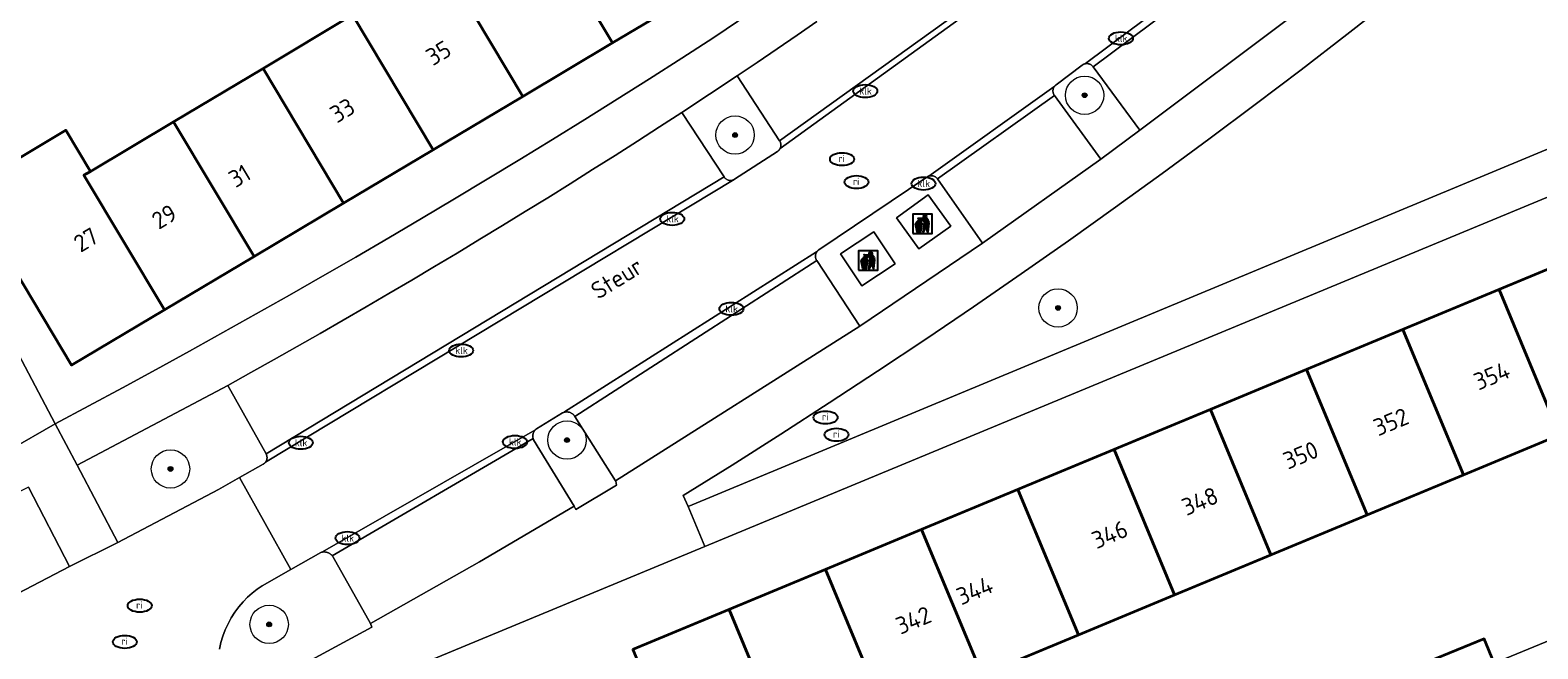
# Model space of a CAD drawing. Header units: metres. Extents: x 103671 to 105190, y 427150 to 429171.
# Tile 118 of 256: x 104458 to 104537, y 427290 to 427323. Entities that reach past the tile are written whole.
import ezdxf
from ezdxf.enums import TextEntityAlignment as Align

# ---------------------------------------------------------------- set-up
doc = ezdxf.new("R2010")
doc.units = ezdxf.units.M
for name, color, linetype, lineweight in [('B-WE-GR-BEPLANTING_CULTUUR_ROOS-GV', 253, 'Continuous', 18), ('B-WE-GR-BOOM-S', 253, 'Continuous', 25), ('B-WE-IE-AFVAL APART PLAATS-S', 253, 'Continuous', 25), ('B-WE-IE-MEUBILAIR-S', 253, 'Continuous', 25), ('B-WE-OG-BEBOUWING-GV', 253, 'Continuous', 35), ('B-WE-OG-BEBOUWING-T18', 7, 'Continuous', 18), ('B-WE-OG-TERREIN_BEGROEID-GV', 253, 'Continuous', 18), ('B-WE-OG-TERREIN_ERF-GV', 253, 'Continuous', 18), ('B-WE-OG-TOPOGRAFIE-T18', 7, 'Continuous', 18), ('B-WE-VH-GESLOTENVERHARDING_BETON-GV', 253, 'Continuous', 18), ('B-WE-VH-OPENVERHARDING-GV', 253, 'Continuous', 18), ('B-WE-VH-OPENVERHARDING_BETONSTRAATSTEEN-GV', 253, 'Continuous', 18), ('B-WE-VH-OPENVERHARDING_TEGEL-GV', 253, 'Continuous', 18)]:
    doc.layers.add(name, color=color, linetype=linetype, lineweight=lineweight)
doc.styles.add('NLCS-ISO', font='NLCS-ISO.ttf')
doc.styles.add('NLCS-ISO-M500-T18', font='NLCS-ISO.ttf', dxfattribs={"height": 0.9})

# ---------------------------------------------------------------- blocks, each defined once
blk = doc.blocks.new('SIE-AFVAL APART PLAATS-SO')
h = blk.add_hatch(color=256)
h.dxf.hatch_style = 1
h.paths.add_polyline_path([(-0.09, 0.07), (-1.76, 0.07, 0.819081), (-1.79, -0.09), (-1.4, -2.19, 0.36153), (-1.37, -2.21), (-0.47, -2.21, 0.36153), (-0.44, -2.19), (-0.05, -0.09, 0.819081)])
h.paths.add_polyline_path([(-0.16, -0.1), (-0.2, -0.33), (-0.49, -0.33), (-0.47, -0.1)], flags=16)
h.paths.add_polyline_path([(-0.55, -0.1), (-0.58, -0.33), (-0.87, -0.33), (-0.87, -0.1)], flags=16)
h.paths.add_polyline_path([(-0.22, -0.42), (-0.27, -0.73), (-0.53, -0.73), (-0.5, -0.42)], flags=16)
h.paths.add_polyline_path([(-0.58, -0.42), (-0.61, -0.73), (-0.87, -0.73), (-0.87, -0.42)], flags=16)
h.paths.add_polyline_path([(-0.95, -0.1), (-0.95, -0.33), (-1.27, -0.33), (-1.29, -0.1)], flags=16)
h.paths.add_polyline_path([(-0.95, -0.42), (-0.95, -0.73), (-1.23, -0.73), (-1.26, -0.42)], flags=16)
h.paths.add_polyline_path([(-0.29, -0.83), (-0.34, -1.09), (-0.56, -1.09), (-0.54, -0.83)], flags=16)
h.paths.add_polyline_path([(-0.62, -0.83), (-0.65, -1.09), (-0.87, -1.09), (-0.87, -0.83)], flags=16)
h.paths.add_polyline_path([(-0.95, -0.83), (-0.95, -1.09), (-1.2, -1.09), (-1.22, -0.83)], flags=16)
h.paths.add_polyline_path([(-1.35, -0.33), (-1.64, -0.33), (-1.69, -0.1), (-1.37, -0.1)], flags=16)
h.paths.add_polyline_path([(-1.34, -0.42), (-1.31, -0.73), (-1.57, -0.73), (-1.63, -0.42)], flags=16)
h.paths.add_polyline_path([(-0.36, -1.18), (-0.41, -1.44), (-0.6, -1.44), (-0.57, -1.18)], flags=16)
h.paths.add_polyline_path([(-0.65, -1.18), (-0.68, -1.44), (-0.87, -1.44), (-0.87, -1.18)], flags=16)
h.paths.add_polyline_path([(-1.3, -0.83), (-1.28, -1.09), (-1.5, -1.09), (-1.55, -0.83)], flags=16)
h.paths.add_polyline_path([(-0.95, -1.18), (-0.95, -1.44), (-1.17, -1.44), (-1.19, -1.18)], flags=16)
h.paths.add_polyline_path([(-0.42, -1.53), (-0.47, -1.79), (-0.63, -1.79), (-0.6, -1.53)], flags=16)
h.paths.add_polyline_path([(-1.27, -1.18), (-1.25, -1.44), (-1.44, -1.44), (-1.49, -1.18)], flags=16)
h.paths.add_polyline_path([(-0.69, -1.53), (-0.71, -1.79), (-0.87, -1.79), (-0.87, -1.53)], flags=16)
h.paths.add_polyline_path([(-0.95, -1.53), (-0.95, -1.79), (-1.13, -1.79), (-1.16, -1.53)], flags=16)
h.paths.add_polyline_path([(-1.24, -1.53), (-1.22, -1.79), (-1.37, -1.79), (-1.42, -1.53)], flags=16)
h.paths.add_polyline_path([(-0.49, -1.89), (-0.53, -2.13), (-0.66, -2.13), (-0.64, -1.89)], flags=16)
h.paths.add_polyline_path([(-0.72, -1.89), (-0.74, -2.13), (-0.87, -2.13), (-0.87, -1.89)], flags=16)
h.paths.add_polyline_path([(-0.95, -1.89), (-0.95, -2.13), (-1.1, -2.13), (-1.12, -1.89)], flags=16)
h.paths.add_polyline_path([(-1.21, -1.89), (-1.18, -2.13), (-1.31, -2.13), (-1.35, -1.89)], flags=16)
h.paths.add_polyline_path([(-0.19, 0.78, -0.01173), (-0.3, 0.78, -0.148797), (-0.42, 1.03, -0.136076), (-0.69, 0.87), (-0.78, 0.85, -0.038293), (-1.14, 0.96), (-1.19, 0.81, -0.243822), (-1.56, 0.45, 0.344326), (-1, 0.22, -0.139345), (-0.6, 0.22, 0.618436), (-0.56, 0.27, -0.441494), (-0.47, 0.44, 0.309048)])
h.paths.add_polyline_path([(-0.49, 0.51, 0.351556), (-0.64, 0.31, 0.121061), (-1.02, 0.29, -0.288745), (-1.45, 0.42, 0.203599), (-1.12, 0.79), (-1.09, 0.87, 0.083075), (-0.28, 0.71, -0.242261)], flags=16)
h.paths.add_polyline_path([(-0.4, 0.79, -0.023345), (-0.63, 0.82, 0.07081), (-0.46, 0.9, 0.059965)], flags=16)
h.paths.add_polyline_path([(1.12, 1.48), (-1.07, 1.48, 0.860559), (-1.08, 1.42), (0.29, 1, -0.146703), (0.53, 0.28, 0.421968), (0.56, 0.25), (1.6, 0.31, 0.450293), (1.63, 0.34, 0.122241)])
h.paths.add_polyline_path([(0.26, 1.93, 1), (1.07, 1.93, 1)])
h.paths.add_polyline_path([(1.65, 0.15, 0.429303), (1.62, 0.18), (0.55, 0.23, 0.38429), (0.51, 0.2), (0.16, -2.16, 0.83726), (0.22, -2.18), (0.99, -0.78, -0.688204), (1.05, -0.78), (1.36, -2.14, 0.84934), (1.42, -2.14)])
for p, q in [((-0.09, 0.07), (-1.76, 0.07)), ((-1.4, -2.19), (-1.79, -0.09)), ((-1.37, -0.1), (-1.69, -0.1)), ((-1.64, -0.33), (-1.69, -0.1)), ((-1.64, -0.33), (-1.35, -0.33)), ((-1.63, -0.42), (-1.34, -0.42)), ((-1.57, -0.73), (-1.63, -0.42)), ((-1.57, -0.73), (-1.31, -0.73)), ((-1.55, -0.83), (-1.3, -0.83)), ((-1.5, -1.09), (-1.55, -0.83)), ((-1.5, -1.09), (-1.28, -1.09)), ((-1.49, -1.18), (-1.27, -1.18)), ((-1.44, -1.44), (-1.49, -1.18)), ((-1.44, -1.44), (-1.25, -1.44)), ((-1.42, -1.53), (-1.24, -1.53)), ((-1.37, -1.79), (-1.42, -1.53)), ((-1.37, -1.79), (-1.22, -1.79)), ((-1.37, -2.21), (-0.47, -2.21)), ((-1.31, -2.13), (-1.35, -1.89)), ((-1.35, -1.89), (-1.21, -1.89)), ((-1.31, -2.13), (-1.18, -2.13)), ((-0.95, -0.1), (-1.29, -0.1)), ((-1.27, -0.33), (-0.95, -0.33)), ((-1.26, -0.42), (-0.95, -0.42)), ((-1.23, -0.73), (-0.95, -0.73)), ((-1.22, -0.83), (-0.95, -0.83)), ((-1.2, -1.09), (-0.95, -1.09)), ((-1.19, -1.18), (-0.95, -1.18)), ((-1.17, -1.44), (-0.95, -1.44)), ((-1.16, -1.53), (-0.95, -1.53)), ((-1.13, -1.79), (-0.95, -1.79)), ((-1.12, -1.89), (-0.95, -1.89)), ((-1.1, -2.13), (-0.95, -2.13)), ((-0.95, -0.1), (-0.95, -0.33)), ((-0.95, -0.42), (-0.95, -0.73)), ((-0.95, -0.83), (-0.95, -1.09)), ((-0.95, -1.18), (-0.95, -1.44)), ((-0.95, -1.53), (-0.95, -1.79)), ((-0.95, -1.89), (-0.95, -2.13)), ((-0.87, -0.1), (-0.87, -0.33)), ((-0.55, -0.1), (-0.87, -0.1)), ((-0.87, -0.33), (-0.58, -0.33)), ((-0.87, -0.42), (-0.87, -0.73)), ((-0.87, -0.42), (-0.58, -0.42)), ((-0.87, -0.73), (-0.61, -0.73)), ((-0.87, -0.83), (-0.62, -0.83)), ((-0.87, -0.83), (-0.87, -1.09)), ((-0.87, -1.09), (-0.65, -1.09)), ((-0.87, -1.18), (-0.65, -1.18)), ((-0.87, -1.18), (-0.87, -1.44)), ((-0.87, -1.44), (-0.68, -1.44)), ((-0.87, -1.53), (-0.69, -1.53)), ((-0.87, -1.53), (-0.87, -1.79)), ((-0.87, -1.79), (-0.71, -1.79)), ((-0.87, -1.89), (-0.87, -2.13)), ((-0.87, -1.89), (-0.72, -1.89)), ((-0.87, -2.13), (-0.74, -2.13)), ((-0.66, -2.13), (-0.53, -2.13)), ((-0.64, -1.89), (-0.49, -1.89)), ((-0.63, -1.79), (-0.47, -1.79)), ((-0.6, -1.44), (-0.41, -1.44)), ((-0.6, -1.53), (-0.42, -1.53)), ((-0.57, -1.18), (-0.36, -1.18)), ((-0.56, -1.09), (-0.34, -1.09)), ((-0.54, -0.83), (-0.29, -0.83)), ((-0.53, -0.73), (-0.27, -0.73)), ((-0.53, -2.13), (-0.49, -1.89)), ((-0.5, -0.42), (-0.22, -0.42)), ((-0.49, -0.33), (-0.2, -0.33)), ((-0.16, -0.1), (-0.47, -0.1)), ((-0.47, -1.79), (-0.42, -1.53)), ((-0.44, -2.19), (-0.05, -0.09)), ((-0.41, -1.44), (-0.36, -1.18)), ((-0.34, -1.09), (-0.29, -0.83)), ((-0.27, -0.73), (-0.22, -0.42)), ((-0.2, -0.33), (-0.16, -0.1))]:
    blk.add_line(p, q)
blk.add_lwpolyline([(-2.5, -2.51), (2.5, -2.51), (2.5, 2.49), (-2.5, 2.49)], close=True)
for points in [[(-0.78, 0.85, -0.038293), (-1.14, 0.96), (-1.19, 0.81, -0.243822), (-1.56, 0.45, 0.344326), (-1, 0.22, -0.139345), (-0.6, 0.22, 0.618436), (-0.56, 0.27, -0.441494), (-0.47, 0.44, 0.309048), (-0.19, 0.78, -0.01173), (-0.3, 0.78, -0.01173)], [(-0.78, 0.85), (-0.69, 0.87, 0.136076), (-0.42, 1.03, 0.156405), (-0.29, 0.77)], [(-0.78, 0.85), (-0.69, 0.87, 0.136076), (-0.42, 1.03, 0.148797), (-0.3, 0.78, 0.148797)], [(-0.63, 0.82, 0.07081), (-0.46, 0.9, 0.059965), (-0.4, 0.79, 0.059965)], [(-0.4, 0.79, -0.023345), (-0.63, 0.82)]]:
    blk.add_lwpolyline(points, format="xyb")
for points in [[(-1.09, 0.87), (-1.12, 0.79, -0.203599), (-1.45, 0.42, 0.288745), (-1.02, 0.29, -0.121061), (-0.64, 0.31, -0.351556), (-0.49, 0.51, 0.242261), (-0.28, 0.71, -0.083075)], [(-1.07, 1.48), (1.12, 1.48, -0.122241), (1.63, 0.34, -0.450293), (1.6, 0.31), (0.56, 0.25, -0.421968), (0.53, 0.28, 0.146703), (0.29, 1), (-1.08, 1.42, -0.860559)], [(0.55, 0.23), (1.62, 0.18, -0.429303), (1.65, 0.15), (1.42, -2.14, -0.84934), (1.36, -2.14), (1.05, -0.78, 0.688204), (0.99, -0.78), (0.22, -2.18, -0.83726), (0.16, -2.16), (0.51, 0.2, -0.38429)]]:
    blk.add_lwpolyline(points, format="xyb", close=True)
for points in [[(-1.35, -0.33), (-1.37, -0.1)], [(-1.31, -0.73), (-1.34, -0.42)], [(-1.28, -1.09), (-1.3, -0.83)], [(-1.27, -0.33), (-1.29, -0.1)], [(-1.25, -1.44), (-1.27, -1.18)], [(-1.23, -0.73), (-1.26, -0.42)], [(-1.22, -1.79), (-1.24, -1.53)], [(-1.2, -1.09), (-1.22, -0.83)], [(-1.18, -2.13), (-1.21, -1.89)], [(-1.17, -1.44), (-1.19, -1.18)], [(-1.18, -2.22), (-1.18, -2.21)], [(-1.13, -1.79), (-1.16, -1.53)], [(-1.1, -2.13), (-1.12, -1.89)], [(-0.74, -2.13), (-0.72, -1.89)], [(-0.71, -1.79), (-0.69, -1.53)], [(-0.68, -1.44), (-0.65, -1.18)], [(-0.66, -2.13), (-0.64, -1.89)], [(-0.65, -1.09), (-0.62, -0.83)], [(-0.63, -1.79), (-0.6, -1.53)], [(-0.61, -0.73), (-0.58, -0.42)], [(-0.6, -1.44), (-0.57, -1.18)], [(-0.58, -0.33), (-0.55, -0.1)], [(-0.56, -1.09), (-0.54, -0.83)], [(-0.53, -0.73), (-0.5, -0.42)], [(-0.49, -0.33), (-0.47, -0.1)]]:
    blk.add_lwpolyline(points)
blk.add_circle((0.66, 1.93), 0.401)
for centre, radius, start, end in [((-1.76, -0.01), 0.0869, 90, 247.281), ((-0.09, -0.01), 0.0869, 292.719, 90), ((-1.37, -2.18), 0.0318, 190.4943, 270), ((-0.47, -2.18), 0.0318, 270, 349.5057)]:
    blk.add_arc(centre, radius, start, end)
blk = doc.blocks.new('SIE-MEUBILAIR_PUT_KOLK-SO')
blk.add_ellipse((0, 0), major_axis=(1.25, 0), ratio=0.54)
at = {"style": 'NLCS-ISO'}
blk.add_text('klk', height=0.75, dxfattribs=at).set_placement((0.03, 0), align=Align.MIDDLE_CENTER)
blk = doc.blocks.new('SIE-MEUBILAIR_PUT_RIOOLPUT-SO')
blk.add_ellipse((0, 0), major_axis=(1.25, 0), ratio=0.54)
at = {"style": 'NLCS-ISO'}
blk.add_text('ri', height=0.75, dxfattribs=at).set_placement((-0.04, 0.07), align=Align.MIDDLE_CENTER)
blk = doc.blocks.new('SGR-BOOM_GBKN-SO')
at = {"linetype": 'ByBlock', "lineweight": 18}
h = blk.add_hatch(color=0, dxfattribs=at)
h.dxf.hatch_style = 1
edge = h.paths.add_edge_path()
edge.add_arc((0, 0), 0.25, 0, 360)
at = {"color": 0, "linetype": 'ByBlock', "lineweight": 18}
for radius in [2, 0.25]:
    blk.add_circle((0, 0), radius, dxfattribs=at)
at = {"color": 0, "linetype": 'ByBlock', "lineweight": 18, "style": 'NLCS-ISO'}
blk.add_attdef('SOORT', (2.5, 0), '', height=1.5, dxfattribs=at)

msp = doc.modelspace()

# ---------------------------------------------------------------- linework, layer by layer
at = {"layer": 'B-WE-GR-BEPLANTING_CULTUUR_ROOS-GV', "flags": 128}
for points in [[(104512.824, 427320.845), (104511.459, 427319.818), (104511.454, 427319.814), (104511.448, 427319.81), (104511.443, 427319.805), (104511.438, 427319.801), (104511.433, 427319.796), (104511.428, 427319.792), (104511.423, 427319.787), (104511.418, 427319.782), (104511.413, 427319.777), (104511.408, 427319.772), (104511.404, 427319.767), (104511.399, 427319.762), (104511.395, 427319.757), (104511.39, 427319.752), (104511.386, 427319.747), (104511.382, 427319.741), (104511.378, 427319.736), (104511.374, 427319.73), (104511.37, 427319.725), (104511.366, 427319.719), (104511.354, 427319.699), (104511.343, 427319.679), (104511.333, 427319.657), (104511.324, 427319.635), (104511.316, 427319.612), (104511.31, 427319.588), (104511.305, 427319.564), (104511.302, 427319.539), (104511.3, 427319.514), (104511.3, 427319.489), (104511.301, 427319.464), (104511.304, 427319.44), (104511.308, 427319.415), (104511.314, 427319.391), (104511.321, 427319.368), (104511.33, 427319.345), (104511.34, 427319.323), (104511.351, 427319.302), (104511.363, 427319.282), (104511.376, 427319.263), (104513.792, 427315.949), (104515.826, 427317.46), (104513.386, 427320.763), (104513.372, 427320.78), (104513.358, 427320.797), (104513.342, 427320.813), (104513.325, 427320.828), (104513.307, 427320.843), (104513.288, 427320.857), (104513.268, 427320.869), (104513.247, 427320.881), (104513.226, 427320.891), (104513.204, 427320.9), (104513.182, 427320.907), (104513.159, 427320.914), (104513.136, 427320.919), (104513.112, 427320.922), (104513.089, 427320.924), (104513.066, 427320.925), (104513.043, 427320.925), (104513.021, 427320.923), (104512.999, 427320.92), (104512.977, 427320.916), (104512.969, 427320.914), (104512.961, 427320.912), (104512.953, 427320.909), (104512.944, 427320.907), (104512.936, 427320.904), (104512.928, 427320.901), (104512.92, 427320.898), (104512.913, 427320.895), (104512.905, 427320.892), (104512.897, 427320.888), (104512.889, 427320.884), (104512.882, 427320.881), (104512.874, 427320.877), (104512.867, 427320.872), (104512.859, 427320.868), (104512.852, 427320.864), (104512.845, 427320.859), (104512.838, 427320.855), (104512.831, 427320.85)], [(104497.091, 427316.497), (104497.1, 427316.515), (104497.107, 427316.534), (104497.114, 427316.553), (104497.12, 427316.573), (104497.125, 427316.594), (104497.129, 427316.614), (104497.132, 427316.635), (104497.134, 427316.657), (104497.134, 427316.678), (104497.134, 427316.699), (104497.132, 427316.721), (104497.129, 427316.742), (104497.125, 427316.763), (104497.12, 427316.784), (104497.114, 427316.804), (104497.107, 427316.823), (104497.098, 427316.843), (104497.089, 427316.861), (104497.08, 427316.879), (104497.069, 427316.896), (104494.865, 427320.281), (104491.979, 427318.38), (104494.175, 427315.014), (104494.191, 427314.991), (104494.208, 427314.97), (104494.228, 427314.948), (104494.25, 427314.928), (104494.273, 427314.91), (104494.298, 427314.893), (104494.325, 427314.877), (104494.353, 427314.864), (104494.382, 427314.853), (104494.412, 427314.844), (104494.442, 427314.838), (104494.473, 427314.834), (104494.504, 427314.832), (104494.535, 427314.833), (104494.565, 427314.836), (104494.595, 427314.841), (104494.623, 427314.849), (104494.65, 427314.858), (104494.676, 427314.869), (104494.701, 427314.881), (104494.728, 427314.897), (104496.952, 427316.342), (104496.961, 427316.348), (104496.969, 427316.354), (104496.978, 427316.36), (104496.986, 427316.366), (104496.994, 427316.373), (104497.002, 427316.38), (104497.01, 427316.387), (104497.017, 427316.395), (104497.025, 427316.402), (104497.032, 427316.41), (104497.039, 427316.418), (104497.046, 427316.426), (104497.052, 427316.435), (104497.059, 427316.443), (104497.065, 427316.452), (104497.07, 427316.461), (104497.076, 427316.469), (104497.081, 427316.479), (104497.086, 427316.488)], [(104470.331, 427300.583), (104468.337, 427304.147), (104460.49, 427299.995), (104462.617, 427295.954), (104467.863, 427298.731), (104468.957, 427299.349), (104470.178, 427300.039), (104470.185, 427300.043), (104470.192, 427300.048), (104470.199, 427300.052), (104470.206, 427300.057), (104470.213, 427300.062), (104470.22, 427300.067), (104470.226, 427300.072), (104470.233, 427300.077), (104470.24, 427300.082), (104470.246, 427300.088), (104470.252, 427300.094), (104470.258, 427300.099), (104470.264, 427300.105), (104470.27, 427300.111), (104470.276, 427300.117), (104470.282, 427300.123), (104470.287, 427300.13), (104470.293, 427300.136), (104470.298, 427300.142), (104470.303, 427300.149), (104470.316, 427300.167), (104470.327, 427300.186), (104470.338, 427300.206), (104470.348, 427300.226), (104470.356, 427300.248), (104470.364, 427300.27), (104470.37, 427300.292), (104470.375, 427300.315), (104470.378, 427300.338), (104470.381, 427300.362), (104470.381, 427300.385), (104470.381, 427300.409), (104470.379, 427300.432), (104470.376, 427300.456), (104470.371, 427300.478), (104470.365, 427300.501), (104470.358, 427300.522), (104470.35, 427300.543), (104470.341, 427300.564)], [(104488.53, 427299.174), (104486.408, 427302.529), (104486.391, 427302.555), (104486.373, 427302.58), (104486.352, 427302.605), (104486.33, 427302.628), (104486.306, 427302.651), (104486.279, 427302.671), (104486.252, 427302.691), (104486.223, 427302.708), (104486.192, 427302.723), (104486.161, 427302.736), (104486.128, 427302.747), (104486.095, 427302.756), (104486.062, 427302.762), (104486.029, 427302.766), (104485.995, 427302.768), (104485.962, 427302.768), (104485.93, 427302.765), (104485.898, 427302.76), (104485.868, 427302.753), (104485.838, 427302.745), (104485.801, 427302.732), (104485.764, 427302.715), (104484.419, 427301.894), (104484.414, 427301.891), (104484.41, 427301.887), (104484.405, 427301.884), (104484.401, 427301.88), (104484.397, 427301.877), (104484.392, 427301.873), (104484.388, 427301.869), (104484.384, 427301.866), (104484.379, 427301.862), (104484.375, 427301.858), (104484.371, 427301.854), (104484.367, 427301.85), (104484.363, 427301.846), (104484.359, 427301.843), (104484.355, 427301.839), (104484.351, 427301.835), (104484.347, 427301.83), (104484.343, 427301.826), (104484.339, 427301.822), (104484.335, 427301.818), (104484.321, 427301.801), (104484.307, 427301.782), (104484.294, 427301.763), (104484.282, 427301.744), (104484.271, 427301.723), (104484.261, 427301.702), (104484.252, 427301.68), (104484.244, 427301.658), (104484.237, 427301.635), (104484.231, 427301.612), (104484.226, 427301.589), (104484.222, 427301.566), (104484.22, 427301.542), (104484.219, 427301.519), (104484.219, 427301.495), (104484.22, 427301.472), (104484.222, 427301.449), (104484.225, 427301.426), (104484.23, 427301.404), (104484.235, 427301.382), (104484.236, 427301.378), (104484.237, 427301.374), (104484.238, 427301.371), (104484.239, 427301.367), (104484.24, 427301.363), (104484.241, 427301.36), (104484.242, 427301.356), (104484.244, 427301.352), (104484.245, 427301.348), (104484.246, 427301.345), (104484.247, 427301.341), (104484.249, 427301.338), (104484.25, 427301.334), (104484.252, 427301.33), (104484.253, 427301.327), (104484.255, 427301.323), (104484.256, 427301.32), (104484.258, 427301.316), (104484.259, 427301.313), (104484.261, 427301.309), (104486.364, 427297.852), (104486.459, 427297.674), (104488.584, 427298.953), (104488.538, 427299.161)], [(104460.105, 427294.702), (104457.959, 427298.841), (104452.758, 427296.273), (104454.704, 427291.898)]]:
    msp.add_lwpolyline(points, close=True, dxfattribs=at)
msp.add_lwpolyline([(104468.264, 427287.452), (104475.835, 427291.548), (104475.774, 427291.731), (104473.801, 427295.233), (104473.787, 427295.253), (104473.771, 427295.272), (104473.753, 427295.293), (104473.733, 427295.313), (104473.712, 427295.333), (104473.69, 427295.352), (104473.666, 427295.369), (104473.642, 427295.385), (104473.616, 427295.4), (104473.59, 427295.414), (104473.563, 427295.427), (104473.535, 427295.437), (104473.507, 427295.447), (104473.478, 427295.455), (104473.449, 427295.461), (104473.42, 427295.465), (104473.39, 427295.468), (104473.361, 427295.47), (104473.332, 427295.469), (104473.304, 427295.468), (104473.276, 427295.465), (104473.248, 427295.46), (104473.213, 427295.452), (104473.179, 427295.442), (104471.614, 427294.552), (104470.125, 427293.706), (104469.864, 427293.526), (104469.61, 427293.325), (104469.365, 427293.104), (104469.132, 427292.864), (104468.912, 427292.605), (104468.708, 427292.329), (104468.521, 427292.036), (104468.354, 427291.729), (104468.208, 427291.41), (104468.084, 427291.08), (104467.984, 427290.743), (104467.907, 427290.4)], dxfattribs=at)
at = {"layer": 'B-WE-OG-BEBOUWING-GV', "flags": 128}
for points in [[(104483.824, 427328.836), (104484.165, 427329.039), (104488.367, 427321.998), (104493.204, 427324.884), (104487.721, 427334.073), (104482.884, 427331.186), (104482.543, 427330.983)], [(104483.824, 427328.836), (104479.5, 427326.256), (104483.702, 427319.214), (104488.367, 427321.998), (104484.165, 427329.039)], [(104479.5, 427326.256), (104474.836, 427323.469), (104479.036, 427316.43), (104483.702, 427319.214)], [(104470.176, 427320.676), (104474.371, 427313.646), (104479.036, 427316.43), (104474.836, 427323.469)], [(104474.371, 427313.646), (104470.176, 427320.676), (104465.513, 427317.889), (104469.705, 427310.862)], [(104461.188, 427315.308), (104460.847, 427315.105), (104465.036, 427308.084), (104469.705, 427310.862), (104465.513, 427317.889)], [(104454.729, 427314.365), (104460.195, 427305.206), (104465.036, 427308.084), (104460.847, 427315.105), (104461.188, 427315.308), (104459.907, 427317.455)], [(104542.688, 427303.654), (104539.54, 427311.226), (104534.529, 427309.142), (104537.677, 427301.57)], [(104532.666, 427299.486), (104537.677, 427301.57), (104534.529, 427309.142), (104529.518, 427307.058)], [(104524.507, 427304.975), (104527.655, 427297.403), (104532.666, 427299.486), (104529.518, 427307.058)], [(104527.655, 427297.403), (104524.507, 427304.975), (104519.496, 427302.891), (104522.644, 427295.319)], [(104522.644, 427295.319), (104519.496, 427302.891), (104514.485, 427300.807), (104517.633, 427293.235)], [(104512.622, 427291.152), (104517.633, 427293.235), (104514.485, 427300.807), (104509.474, 427298.724)], [(104509.474, 427298.724), (104504.463, 427296.64), (104507.612, 427289.069), (104512.622, 427291.152)], [(104502.601, 427286.985), (104507.612, 427289.069), (104504.463, 427296.64), (104499.452, 427294.556)], [(104499.452, 427294.556), (104494.441, 427292.472), (104497.59, 427284.901), (104502.601, 427286.985)], [(104492.579, 427282.818), (104497.59, 427284.901), (104494.441, 427292.472), (104489.43, 427290.389)], [(104534.273, 427289.672), (104533.748, 427290.945), (104530.866, 427289.758), (104531.692, 427287.768), (104534.569, 427288.953)]]:
    msp.add_lwpolyline(points, close=True, dxfattribs=at)
at = {"layer": 'B-WE-OG-TERREIN_BEGROEID-GV', "flags": 128}
msp.add_lwpolyline([(104540.577, 427333.856), (104538.286, 427331.911), (104535.979, 427329.983), (104533.657, 427328.072), (104531.32, 427326.179), (104528.968, 427324.304), (104526.601, 427322.447), (104524.22, 427320.607), (104521.824, 427318.786), (104519.414, 427316.983), (104516.991, 427315.199), (104514.554, 427313.433), (104512.103, 427311.686), (104509.639, 427309.959), (104507.162, 427308.25), (104504.673, 427306.561), (104502.171, 427304.891), (104499.656, 427303.241), (104497.13, 427301.61), (104494.591, 427300), (104492.041, 427298.409), (104492.315, 427297.838), (104542.925, 427318.92), (104550.028, 427321.964)], close=True, dxfattribs=at)
at = {"layer": 'B-WE-OG-TERREIN_ERF-GV', "flags": 128}
msp.add_lwpolyline([(104474.836, 427323.469), (104479.5, 427326.256), (104483.824, 427328.836), (104482.543, 427330.983), (104482.884, 427331.186), (104487.721, 427334.073), (104493.204, 427324.884), (104488.367, 427321.998), (104483.702, 427319.214), (104479.036, 427316.43), (104474.371, 427313.646), (104469.705, 427310.862), (104465.036, 427308.084), (104460.195, 427305.206), (104454.729, 427314.365), (104459.907, 427317.455), (104461.188, 427315.308), (104465.513, 427317.889), (104470.176, 427320.676)], close=True, dxfattribs=at)
for points in [[(104449.449, 427320.97), (104459.358, 427302.146), (104461.112, 427303.082), (104462.862, 427304.025), (104464.608, 427304.976), (104466.351, 427305.935), (104468.089, 427306.901), (104469.823, 427307.874), (104471.553, 427308.856), (104473.278, 427309.844), (104475, 427310.84), (104476.717, 427311.844), (104478.43, 427312.854), (104480.139, 427313.872), (104481.843, 427314.898), (104483.542, 427315.931), (104485.237, 427316.971), (104486.928, 427318.018), (104488.614, 427319.073), (104490.295, 427320.134), (104491.971, 427321.203), (104493.643, 427322.279), (104496.154, 427323.988)], [(104543.457, 427316.621), (104493.181, 427295.752), (104470.858, 427286.486)], [(104489.43, 427290.389), (104494.441, 427292.472), (104499.452, 427294.556), (104504.463, 427296.64), (104509.474, 427298.724), (104514.485, 427300.807), (104519.496, 427302.891), (104524.507, 427304.975), (104529.518, 427307.058), (104534.529, 427309.142), (104539.54, 427311.226)], [(104537.677, 427301.57), (104532.666, 427299.486), (104527.655, 427297.403), (104522.644, 427295.319), (104517.633, 427293.235), (104512.622, 427291.152), (104507.612, 427289.069)], [(104530.866, 427289.758), (104533.748, 427290.945), (104534.273, 427289.672), (104538.405, 427291.374)]]:
    msp.add_lwpolyline(points, dxfattribs=at)
at = {"layer": 'B-WE-VH-GESLOTENVERHARDING_BETON-GV', "flags": 128}
for points in [[(104503.153, 427312.885), (104504.32, 427311.261), (104505.977, 427312.452), (104504.81, 427314.076)], [(104500.247, 427311.001), (104501.354, 427309.335), (104503.086, 427310.487), (104501.978, 427312.152)]]:
    msp.add_lwpolyline(points, close=True, dxfattribs=at)
at = {"layer": 'B-WE-VH-OPENVERHARDING-GV', "flags": 128}
for points in [[(104517.675, 427331.734), (104497.069, 427316.896), (104497.08, 427316.879), (104497.089, 427316.861), (104497.098, 427316.843), (104497.107, 427316.823), (104497.114, 427316.804), (104497.12, 427316.784), (104497.125, 427316.763), (104497.129, 427316.742), (104497.132, 427316.721), (104497.134, 427316.699), (104497.134, 427316.678), (104497.134, 427316.657), (104497.132, 427316.635), (104497.129, 427316.614), (104497.125, 427316.594), (104497.12, 427316.573), (104497.114, 427316.553), (104497.107, 427316.534), (104497.1, 427316.515), (104497.091, 427316.497), (104497.104, 427316.506), (104517.996, 427331.628)], [(104521.397, 427327.215), (104512.996, 427320.93), (104512.977, 427320.916), (104512.999, 427320.92), (104513.021, 427320.923), (104513.043, 427320.925), (104513.066, 427320.925), (104513.089, 427320.924), (104513.112, 427320.922), (104513.136, 427320.919), (104513.159, 427320.914), (104513.182, 427320.907), (104513.204, 427320.9), (104513.226, 427320.891), (104513.247, 427320.881), (104513.268, 427320.869), (104513.288, 427320.857), (104513.307, 427320.843), (104513.325, 427320.828), (104513.342, 427320.813), (104513.358, 427320.797), (104513.372, 427320.78), (104513.386, 427320.763), (104521.445, 427326.788)], [(104470.858, 427286.486), (104493.181, 427295.752), (104492.315, 427297.838), (104492.041, 427298.409), (104494.591, 427300), (104497.13, 427301.61), (104499.656, 427303.241), (104502.171, 427304.891), (104504.673, 427306.561), (104507.162, 427308.25), (104509.639, 427309.959), (104512.103, 427311.686), (104514.554, 427313.433), (104516.991, 427315.199), (104519.414, 427316.983), (104521.824, 427318.786), (104524.22, 427320.607), (104526.601, 427322.447), (104528.968, 427324.304)], [(104523.925, 427323.537), (104515.826, 427317.46), (104513.792, 427315.949), (104507.628, 427311.565), (104501.25, 427307.229), (104488.53, 427299.174), (104488.538, 427299.161), (104488.584, 427298.953), (104486.459, 427297.674), (104486.364, 427297.852), (104481.446, 427294.953), (104475.774, 427291.731), (104475.835, 427291.548), (104468.264, 427287.452)], [(104457.959, 427298.841), (104460.105, 427294.702), (104462.617, 427295.954), (104460.49, 427299.995), (104459.358, 427302.146), (104456.932, 427300.76)], [(104467.907, 427290.4), (104467.984, 427290.743), (104468.084, 427291.08), (104468.208, 427291.41), (104468.354, 427291.729), (104468.521, 427292.036), (104468.708, 427292.329), (104468.912, 427292.605), (104469.132, 427292.864), (104469.365, 427293.104), (104469.61, 427293.325), (104469.864, 427293.526), (104470.125, 427293.706), (104471.614, 427294.552), (104468.957, 427299.349), (104467.863, 427298.731), (104462.617, 427295.954), (104460.105, 427294.702), (104454.704, 427291.898)]]:
    msp.add_lwpolyline(points, dxfattribs=at)
for points in [[(104505.289, 427314.909), (104511.376, 427319.263), (104511.363, 427319.282), (104511.351, 427319.302), (104511.34, 427319.323), (104511.33, 427319.345), (104511.321, 427319.368), (104511.314, 427319.391), (104511.308, 427319.415), (104511.304, 427319.44), (104511.301, 427319.464), (104511.3, 427319.489), (104511.3, 427319.514), (104511.302, 427319.539), (104511.305, 427319.564), (104511.31, 427319.588), (104511.316, 427319.612), (104511.324, 427319.635), (104511.333, 427319.657), (104511.343, 427319.679), (104511.354, 427319.699), (104511.366, 427319.719), (104511.35, 427319.708), (104504.841, 427315.061), (104504.864, 427315.068), (104504.888, 427315.073), (104504.912, 427315.077), (104504.937, 427315.079), (104504.962, 427315.08), (104504.988, 427315.079), (104505.014, 427315.076), (104505.039, 427315.072), (104505.065, 427315.066), (104505.09, 427315.058), (104505.114, 427315.049), (104505.138, 427315.038), (104505.161, 427315.026), (104505.183, 427315.013), (104505.204, 427314.998), (104505.224, 427314.982), (104505.242, 427314.965), (104505.259, 427314.947), (104505.275, 427314.928)], [(104494.175, 427315.014), (104470.331, 427300.583), (104470.341, 427300.564), (104470.35, 427300.543), (104470.358, 427300.522), (104470.365, 427300.501), (104470.371, 427300.478), (104470.376, 427300.456), (104470.379, 427300.432), (104470.381, 427300.409), (104470.381, 427300.385), (104470.381, 427300.362), (104470.378, 427300.338), (104470.375, 427300.315), (104470.37, 427300.292), (104470.364, 427300.27), (104470.356, 427300.248), (104470.348, 427300.226), (104470.338, 427300.206), (104470.327, 427300.186), (104470.316, 427300.167), (104470.303, 427300.149), (104494.701, 427314.881), (104494.676, 427314.869), (104494.65, 427314.858), (104494.623, 427314.849), (104494.595, 427314.841), (104494.565, 427314.836), (104494.535, 427314.833), (104494.504, 427314.832), (104494.473, 427314.834), (104494.442, 427314.838), (104494.412, 427314.844), (104494.382, 427314.853), (104494.353, 427314.864), (104494.325, 427314.877), (104494.298, 427314.893), (104494.273, 427314.91), (104494.25, 427314.928), (104494.228, 427314.948), (104494.208, 427314.97), (104494.191, 427314.991)], [(104499, 427310.663), (104498.988, 427310.683), (104498.977, 427310.703), (104498.967, 427310.725), (104498.958, 427310.748), (104498.95, 427310.771), (104498.944, 427310.795), (104498.939, 427310.819), (104498.936, 427310.844), (104498.935, 427310.869), (104498.935, 427310.895), (104498.936, 427310.92), (104498.939, 427310.945), (104498.944, 427310.97), (104498.95, 427310.994), (104498.958, 427311.017), (104498.967, 427311.04), (104498.977, 427311.062), (104498.988, 427311.083), (104499.001, 427311.103), (104499.014, 427311.122), (104498.988, 427311.105), (104485.867, 427302.764), (104485.838, 427302.745), (104485.868, 427302.753), (104485.898, 427302.76), (104485.93, 427302.765), (104485.962, 427302.768), (104485.995, 427302.768), (104486.029, 427302.766), (104486.062, 427302.762), (104486.095, 427302.756), (104486.128, 427302.747), (104486.161, 427302.736), (104486.192, 427302.723), (104486.223, 427302.708), (104486.252, 427302.691), (104486.279, 427302.671), (104486.306, 427302.651), (104486.33, 427302.628), (104486.352, 427302.605), (104486.373, 427302.58), (104486.391, 427302.555), (104486.408, 427302.529)], [(104484.323, 427301.811), (104473.265, 427295.47), (104473.248, 427295.46), (104473.276, 427295.465), (104473.304, 427295.468), (104473.332, 427295.469), (104473.361, 427295.47), (104473.39, 427295.468), (104473.42, 427295.465), (104473.449, 427295.461), (104473.478, 427295.455), (104473.507, 427295.447), (104473.535, 427295.437), (104473.563, 427295.427), (104473.59, 427295.414), (104473.616, 427295.4), (104473.642, 427295.385), (104473.666, 427295.369), (104473.69, 427295.352), (104473.712, 427295.333), (104473.733, 427295.313), (104473.753, 427295.293), (104473.771, 427295.272), (104484.235, 427301.382), (104484.23, 427301.404), (104484.225, 427301.426), (104484.222, 427301.449), (104484.22, 427301.472), (104484.219, 427301.495), (104484.219, 427301.519), (104484.22, 427301.542), (104484.222, 427301.566), (104484.226, 427301.589), (104484.231, 427301.612), (104484.237, 427301.635), (104484.244, 427301.658), (104484.252, 427301.68), (104484.261, 427301.702), (104484.271, 427301.723), (104484.282, 427301.744), (104484.294, 427301.763), (104484.307, 427301.782), (104484.321, 427301.801), (104484.335, 427301.818)], [(104538.405, 427291.374), (104534.273, 427289.672), (104534.569, 427288.953), (104534.817, 427288.351), (104538.965, 427290.186), (104541.866, 427291.392), (104544.783, 427292.605), (104550.657, 427295.046), (104553.611, 427296.275), (104553.085, 427297.423), (104549.314, 427295.869), (104546.283, 427294.62), (104544.255, 427293.784), (104541.33, 427292.579)]]:
    msp.add_lwpolyline(points, close=True, dxfattribs=at)
at = {"layer": 'B-WE-VH-OPENVERHARDING_BETONSTRAATSTEEN-GV', "flags": 128}
for points in [[(104580.277, 427343.603), (104555.243, 427325.728), (104547.366, 427334.532), (104544.769, 427337.434), (104540.577, 427333.856), (104550.028, 427321.964), (104542.925, 427318.92), (104492.315, 427297.838), (104493.181, 427295.752), (104543.457, 427316.621), (104544.87, 427317.207), (104546.67, 427317.753), (104551.773, 427319.872), (104551.815, 427319.771), (104557.412, 427322.103), (104557.373, 427322.197), (104562.49, 427324.322), (104564.177, 427325.023), (104562.628, 427328.75), (104582.598, 427337.074)], [(104523.925, 427323.537), (104521.445, 427326.788), (104513.386, 427320.763), (104515.826, 427317.46)], [(104513.792, 427315.949), (104511.376, 427319.263), (104505.289, 427314.909), (104507.628, 427311.565)], [(104468.337, 427304.147), (104470.331, 427300.583), (104494.175, 427315.014), (104491.979, 427318.38), (104490.822, 427317.628), (104489.662, 427316.881), (104488.499, 427316.137), (104487.334, 427315.398), (104486.166, 427314.663), (104484.995, 427313.932), (104483.822, 427313.206), (104482.646, 427312.483), (104481.467, 427311.765), (104480.286, 427311.051), (104479.102, 427310.341), (104477.916, 427309.636), (104476.727, 427308.935), (104475.536, 427308.238), (104474.342, 427307.545), (104473.146, 427306.857), (104471.947, 427306.173), (104470.746, 427305.493), (104469.543, 427304.818)], [(104499.014, 427311.122), (104499.001, 427311.103), (104498.988, 427311.083), (104498.977, 427311.062), (104498.967, 427311.04), (104498.958, 427311.017), (104498.95, 427310.994), (104498.944, 427310.97), (104498.939, 427310.945), (104498.936, 427310.92), (104498.935, 427310.895), (104498.935, 427310.869), (104498.936, 427310.844), (104498.939, 427310.819), (104498.944, 427310.795), (104498.95, 427310.771), (104498.958, 427310.748), (104498.967, 427310.725), (104498.977, 427310.703), (104498.988, 427310.683), (104499, 427310.663), (104501.25, 427307.229), (104507.628, 427311.565), (104505.289, 427314.909), (104505.275, 427314.928), (104505.259, 427314.947), (104505.242, 427314.965), (104505.224, 427314.982), (104505.204, 427314.998), (104505.183, 427315.013), (104505.161, 427315.026), (104505.138, 427315.038), (104505.114, 427315.049), (104505.09, 427315.058), (104505.065, 427315.066), (104505.039, 427315.072), (104505.014, 427315.076), (104504.988, 427315.079), (104504.962, 427315.08), (104504.937, 427315.079), (104504.912, 427315.077), (104504.888, 427315.073), (104504.864, 427315.068), (104504.841, 427315.061), (104504.836, 427315.059), (104504.83, 427315.057), (104504.825, 427315.055), (104504.819, 427315.053), (104504.814, 427315.051), (104504.809, 427315.049), (104504.803, 427315.047), (104504.798, 427315.045), (104504.793, 427315.042), (104504.788, 427315.04), (104504.782, 427315.037), (104504.777, 427315.035), (104504.772, 427315.032), (104504.767, 427315.029), (104504.762, 427315.026), (104504.757, 427315.023), (104504.752, 427315.02), (104504.748, 427315.017), (104504.743, 427315.014), (104504.738, 427315.011), (104499.111, 427311.214), (104499.106, 427311.21), (104499.1, 427311.206), (104499.095, 427311.202), (104499.089, 427311.198), (104499.084, 427311.194), (104499.079, 427311.19), (104499.074, 427311.185), (104499.069, 427311.181), (104499.064, 427311.176), (104499.059, 427311.172), (104499.054, 427311.167), (104499.049, 427311.162), (104499.045, 427311.158), (104499.04, 427311.153), (104499.035, 427311.148), (104499.031, 427311.143), (104499.027, 427311.138), (104499.022, 427311.132), (104499.018, 427311.127)], [(104505.977, 427312.452), (104504.32, 427311.261), (104503.153, 427312.885), (104504.81, 427314.076)], [(104500.247, 427311.001), (104501.978, 427312.152), (104503.086, 427310.487), (104501.354, 427309.335)], [(104501.25, 427307.229), (104499, 427310.663), (104486.408, 427302.529), (104488.53, 427299.174)], [(104475.774, 427291.731), (104481.446, 427294.953), (104486.364, 427297.852), (104484.261, 427301.309), (104484.259, 427301.313), (104484.258, 427301.316), (104484.256, 427301.32), (104484.255, 427301.323), (104484.253, 427301.327), (104484.252, 427301.33), (104484.25, 427301.334), (104484.249, 427301.338), (104484.247, 427301.341), (104484.246, 427301.345), (104484.245, 427301.348), (104484.244, 427301.352), (104484.242, 427301.356), (104484.241, 427301.36), (104484.24, 427301.363), (104484.239, 427301.367), (104484.238, 427301.371), (104484.237, 427301.374), (104484.236, 427301.378), (104484.235, 427301.382), (104473.771, 427295.272), (104473.787, 427295.253), (104473.801, 427295.233)]]:
    msp.add_lwpolyline(points, close=True, dxfattribs=at)
for points in [[(104517.996, 427331.628), (104497.104, 427316.506), (104497.091, 427316.497), (104497.086, 427316.488), (104497.081, 427316.479), (104497.076, 427316.469), (104497.07, 427316.461), (104497.065, 427316.452), (104497.059, 427316.443), (104497.052, 427316.435), (104497.046, 427316.426), (104497.039, 427316.418), (104497.032, 427316.41), (104497.025, 427316.402), (104497.017, 427316.395), (104497.01, 427316.387), (104497.002, 427316.38), (104496.994, 427316.373), (104496.986, 427316.366), (104496.978, 427316.36), (104496.969, 427316.354), (104496.961, 427316.348), (104496.952, 427316.342), (104494.728, 427314.897), (104494.701, 427314.881), (104470.303, 427300.149), (104470.298, 427300.142), (104470.293, 427300.136), (104470.287, 427300.13), (104470.282, 427300.123), (104470.276, 427300.117), (104470.27, 427300.111), (104470.264, 427300.105), (104470.258, 427300.099), (104470.252, 427300.094), (104470.246, 427300.088), (104470.24, 427300.082), (104470.233, 427300.077), (104470.226, 427300.072), (104470.22, 427300.067), (104470.213, 427300.062), (104470.206, 427300.057), (104470.199, 427300.052), (104470.192, 427300.048), (104470.185, 427300.043), (104470.178, 427300.039), (104468.957, 427299.349), (104471.614, 427294.552), (104473.179, 427295.442), (104473.213, 427295.452), (104473.248, 427295.46), (104473.265, 427295.47), (104484.323, 427301.811), (104484.335, 427301.818), (104484.339, 427301.822), (104484.343, 427301.826), (104484.347, 427301.83), (104484.351, 427301.835), (104484.355, 427301.839), (104484.359, 427301.843), (104484.363, 427301.846), (104484.367, 427301.85), (104484.371, 427301.854), (104484.375, 427301.858), (104484.379, 427301.862), (104484.384, 427301.866), (104484.388, 427301.869), (104484.392, 427301.873), (104484.397, 427301.877), (104484.401, 427301.88), (104484.405, 427301.884), (104484.41, 427301.887), (104484.414, 427301.891), (104484.419, 427301.894), (104485.764, 427302.715), (104485.801, 427302.732), (104485.838, 427302.745), (104485.867, 427302.764), (104498.988, 427311.105), (104499.014, 427311.122), (104499.018, 427311.127), (104499.022, 427311.132), (104499.027, 427311.138), (104499.031, 427311.143), (104499.035, 427311.148), (104499.04, 427311.153), (104499.045, 427311.158), (104499.049, 427311.162), (104499.054, 427311.167), (104499.059, 427311.172), (104499.064, 427311.176), (104499.069, 427311.181), (104499.074, 427311.185), (104499.079, 427311.19), (104499.084, 427311.194), (104499.089, 427311.198), (104499.095, 427311.202), (104499.1, 427311.206), (104499.106, 427311.21), (104499.111, 427311.214), (104504.738, 427315.011), (104504.743, 427315.014), (104504.748, 427315.017), (104504.752, 427315.02), (104504.757, 427315.023), (104504.762, 427315.026), (104504.767, 427315.029), (104504.772, 427315.032), (104504.777, 427315.035), (104504.782, 427315.037), (104504.788, 427315.04), (104504.793, 427315.042), (104504.798, 427315.045), (104504.803, 427315.047), (104504.809, 427315.049), (104504.814, 427315.051), (104504.819, 427315.053), (104504.825, 427315.055), (104504.83, 427315.057), (104504.836, 427315.059), (104504.841, 427315.061), (104511.35, 427319.708), (104511.366, 427319.719), (104511.37, 427319.725), (104511.374, 427319.73), (104511.378, 427319.736), (104511.382, 427319.741), (104511.386, 427319.747), (104511.39, 427319.752), (104511.395, 427319.757), (104511.399, 427319.762), (104511.404, 427319.767), (104511.408, 427319.772), (104511.413, 427319.777), (104511.418, 427319.782), (104511.423, 427319.787), (104511.428, 427319.792), (104511.433, 427319.796), (104511.438, 427319.801), (104511.443, 427319.805), (104511.448, 427319.81), (104511.454, 427319.814), (104511.459, 427319.818), (104512.824, 427320.845), (104512.831, 427320.85), (104512.838, 427320.855), (104512.845, 427320.859), (104512.852, 427320.864), (104512.859, 427320.868), (104512.867, 427320.872), (104512.874, 427320.877), (104512.882, 427320.881), (104512.889, 427320.884), (104512.897, 427320.888), (104512.905, 427320.892), (104512.913, 427320.895), (104512.92, 427320.898), (104512.928, 427320.901), (104512.936, 427320.904), (104512.944, 427320.907), (104512.953, 427320.909), (104512.961, 427320.912), (104512.969, 427320.914), (104512.977, 427320.916), (104512.996, 427320.93), (104521.397, 427327.215)], [(104499.007, 427323.117), (104497.975, 427322.403), (104496.941, 427321.692), (104495.904, 427320.985), (104494.865, 427320.281), (104497.069, 427316.896), (104517.675, 427331.734)], [(104496.154, 427323.988), (104493.643, 427322.279), (104491.971, 427321.203), (104490.295, 427320.134), (104488.614, 427319.073), (104486.928, 427318.018), (104485.237, 427316.971), (104483.542, 427315.931), (104481.843, 427314.898), (104480.139, 427313.872), (104478.43, 427312.854), (104476.717, 427311.844), (104475, 427310.84), (104473.278, 427309.844), (104471.553, 427308.856), (104469.823, 427307.874), (104468.089, 427306.901), (104466.351, 427305.935), (104464.608, 427304.976), (104462.862, 427304.025), (104461.112, 427303.082), (104459.358, 427302.146), (104460.49, 427299.995), (104468.337, 427304.147), (104469.543, 427304.818), (104470.746, 427305.493), (104471.947, 427306.173), (104473.146, 427306.857), (104474.342, 427307.545), (104475.536, 427308.238), (104476.727, 427308.935), (104477.916, 427309.636), (104479.102, 427310.341), (104480.286, 427311.051), (104481.467, 427311.765), (104482.646, 427312.483), (104483.822, 427313.206), (104484.995, 427313.932), (104486.166, 427314.663), (104487.334, 427315.398), (104488.499, 427316.137), (104489.662, 427316.881), (104490.822, 427317.628), (104491.979, 427318.38), (104494.865, 427320.281), (104495.904, 427320.985), (104496.941, 427321.692), (104497.975, 427322.403), (104499.007, 427323.117)]]:
    msp.add_lwpolyline(points, dxfattribs=at)
at = {"layer": 'B-WE-VH-OPENVERHARDING_TEGEL-GV', "flags": 128}
msp.add_lwpolyline([(104449.449, 427320.97), (104446.954, 427319.657), (104453.313, 427307.551), (104456.932, 427300.76), (104459.358, 427302.146)], close=True, dxfattribs=at)

# ---------------------------------------------------------------- block references
at = {"layer": 'B-WE-GR-BOOM-S', "xscale": 0.5, "yscale": 0.5, "zscale": 0.5}
for p in [(104512.948, 427319.273), (104494.75, 427317.199), (104511.567, 427308.187), (104486, 427301.3), (104465.357, 427299.794), (104470.494, 427291.693)]:
    msp.add_blockref('SGR-BOOM_GBKN-SO', p, dxfattribs=at)
at = {"layer": 'B-WE-IE-AFVAL APART PLAATS-S', "xscale": 0.2, "yscale": 0.2, "zscale": 0.2}
for p in [(104504.504, 427312.569), (104501.679, 427310.664)]:
    msp.add_blockref('SIE-AFVAL APART PLAATS-SO', p, dxfattribs=at)
at = {"layer": 'B-WE-IE-MEUBILAIR-S', "xscale": 0.5, "yscale": 0.5, "zscale": 0.5}
for name, p in [('SIE-MEUBILAIR_PUT_KOLK-SO', (104514.84, 427322.24)), ('SIE-MEUBILAIR_PUT_KOLK-SO', (104501.53, 427319.49)), ('SIE-MEUBILAIR_PUT_RIOOLPUT-SO', (104500.32, 427315.943)), ('SIE-MEUBILAIR_PUT_RIOOLPUT-SO', (104501.072, 427314.749)), ('SIE-MEUBILAIR_PUT_KOLK-SO', (104504.56, 427314.67)), ('SIE-MEUBILAIR_PUT_KOLK-SO', (104491.48, 427312.83)), ('SIE-MEUBILAIR_PUT_KOLK-SO', (104494.56, 427308.14)), ('SIE-MEUBILAIR_PUT_KOLK-SO', (104480.49, 427305.97)), ('SIE-MEUBILAIR_PUT_RIOOLPUT-SO', (104499.462, 427302.476)), ('SIE-MEUBILAIR_PUT_KOLK-SO', (104472.14, 427301.16)), ('SIE-MEUBILAIR_PUT_KOLK-SO', (104483.29, 427301.2)), ('SIE-MEUBILAIR_PUT_RIOOLPUT-SO', (104500.033, 427301.579)), ('SIE-MEUBILAIR_PUT_KOLK-SO', (104474.57, 427296.19)), ('SIE-MEUBILAIR_PUT_RIOOLPUT-SO', (104463.752, 427292.669)), ('SIE-MEUBILAIR_PUT_RIOOLPUT-SO', (104462.977, 427290.781))]:
    msp.add_blockref(name, p, dxfattribs=at)

# ---------------------------------------------------------------- texts
at = {"layer": 'B-WE-OG-BEBOUWING-T18', "style": 'NLCS-ISO-M500-T18'}
for s, rotation, p in [('35', 30.9, (104479.309, 427321.482)), ('33', 30.9, (104474.307, 427318.488)), ('31', 30.8, (104468.956, 427315.073)), ('29', 30.8, (104465.033, 427312.945)), ('27', 30.8, (104460.953, 427311.741)), ('354', 22.6, (104534.145, 427304.65)), ('352', 22.6, (104528.896, 427302.251)), ('350', 22.6, (104524.201, 427300.516)), ('348', 22.6, (104518.952, 427298.116)), ('346', 22.6, (104514.257, 427296.381)), ('344', 22.6, (104507.226, 427293.457)), ('342', 22.6, (104504.036, 427291.914))]:
    msp.add_text(s, height=0.9, rotation=rotation, dxfattribs=at).set_placement(p, align=Align.MIDDLE)
at = {"layer": 'B-WE-OG-TOPOGRAFIE-T18', "style": 'NLCS-ISO-M500-T18'}
msp.add_text('Steur', height=0.9, rotation=31.9, dxfattribs=at).set_placement((104488.594, 427309.734), align=Align.MIDDLE)

doc.saveas('drawing.dxf')
